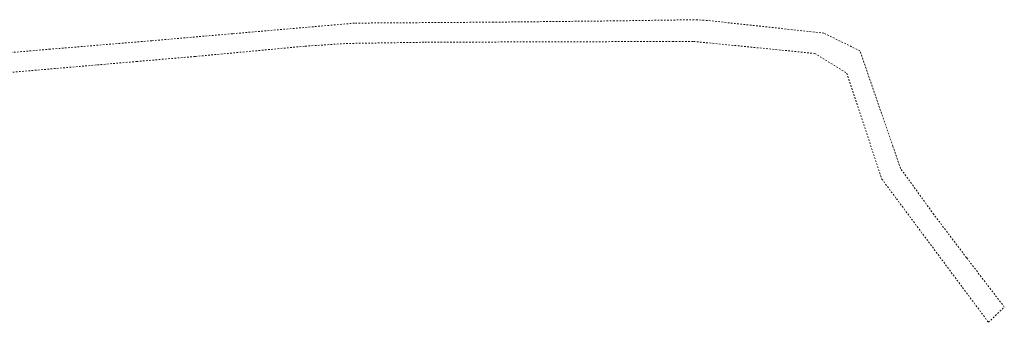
# Model space of a CAD drawing. Header units: metres. Extents: x 7527663 to 7537587, y 5492976 to 5503267.
# Tile 21 of 256: x 7533530 to 7533841, y 5497719 to 5497814. Entities that reach past the tile are written whole.
import ezdxf

# ---------------------------------------------------------------- set-up
doc = ezdxf.new("R2010")
doc.units = ezdxf.units.M
doc.linetypes.add('egug-500', pattern=[1, 0.5, -0.5])

msp = doc.modelspace()

# ---------------------------------------------------------------- linework, layer by layer
at = {"layer": '218-kontur użytku gruntowego', "color": 7, "linetype": 'egug-500', "lineweight": 18, "flags": 128}
for points in [[(7533717.77, 5497813.9), (7533679.53, 5497813.5)], [(7533743.92, 5497814.28), (7533717.77, 5497813.9)], [(7533748.09, 5497813.93), (7533743.92, 5497814.28)], [(7533783.86, 5497810.04), (7533748.09, 5497813.93)], [(7533635.7, 5497813.18), (7533597.2, 5497809.85)], [(7533641.51, 5497813.24), (7533635.7, 5497813.18)], [(7533660.5, 5497813.37), (7533641.51, 5497813.24)], [(7533679.53, 5497813.5), (7533660.5, 5497813.37)], [(7533571.76, 5497807.64), (7533539.68, 5497804.97)], [(7533597.2, 5497809.85), (7533571.76, 5497807.64)], [(7533795.27, 5497804.43), (7533783.86, 5497810.04)], [(7533539.68, 5497804.97), (7533492.47, 5497800.9)], [(7533585.56, 5497802.68), (7533620.2, 5497805.92)], [(7533620.2, 5497805.92), (7533633.12, 5497806.77)], [(7533633.12, 5497806.77), (7533657.92, 5497807.16)], [(7533657.92, 5497807.16), (7533687.87, 5497807.26)], [(7533687.87, 5497807.26), (7533736.09, 5497807.4)], [(7533736.09, 5497807.4), (7533742.78, 5497807.42)], [(7533742.78, 5497807.42), (7533781.02, 5497803.62)], [(7533805.66, 5497774.32), (7533795.27, 5497804.43)], [(7533566.97, 5497801.08), (7533585.56, 5497802.68)], [(7533781.02, 5497803.62), (7533791.1, 5497797.37)], [(7533524.87, 5497797.45), (7533554.61, 5497800.01)], [(7533554.61, 5497800.01), (7533566.97, 5497801.08)], [(7533791.1, 5497797.37), (7533802.15, 5497763.98)], [(7533808.07, 5497767.33), (7533805.66, 5497774.32)], [(7533818.55, 5497752.82), (7533808.07, 5497767.33)], [(7533802.15, 5497763.98), (7533806.78, 5497757.77)], [(7533806.78, 5497757.77), (7533835.82, 5497718.75)], [(7533828.89, 5497739.15), (7533818.55, 5497752.82)], [(7533840.82, 5497723.57), (7533828.89, 5497739.15)], [(7533835.82, 5497718.75), (7533840.82, 5497723.57)]]:
    msp.add_lwpolyline(points, dxfattribs=at)

doc.saveas('drawing.dxf')
